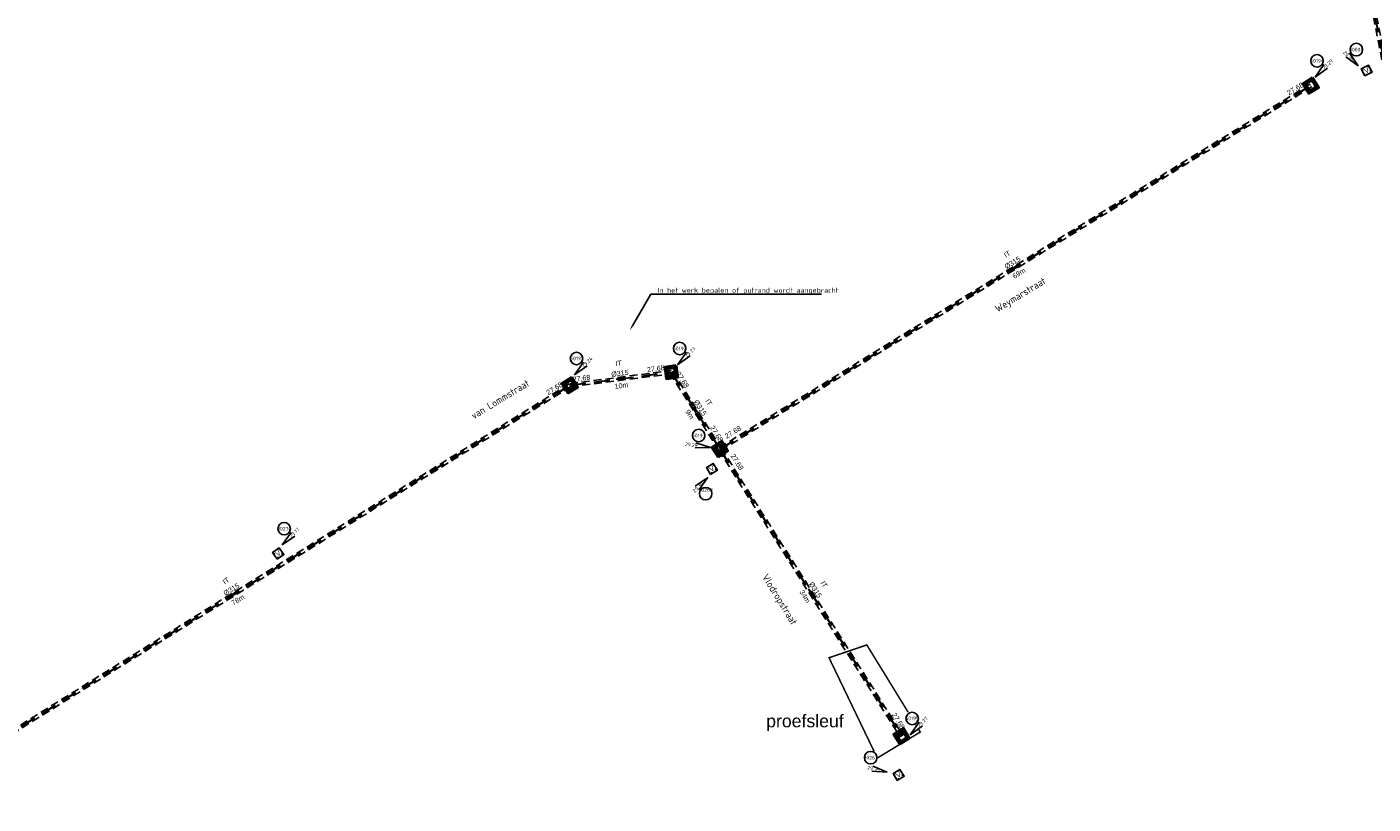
# Model space of a CAD drawing. Header units: metres. Extents: x 200112 to 202167, y 374508 to 376527.
# Tile 20 of 25: x 201299 to 201432, y 374912 to 374988. Entities that reach past the tile are written whole.
import ezdxf
from ezdxf import colors
from ezdxf.entities.mleader import LeaderData, LeaderLine
from ezdxf.enums import TextEntityAlignment as Align
from ezdxf.math import Vec2, Vec3

# ---------------------------------------------------------------- set-up
doc = ezdxf.new("R2010")
doc.units = ezdxf.units.M
doc.set_wipeout_variables(frame=1)
for name, pattern in [('HIDDEN4', [2.3813, 1.5875, -0.7938]), ('HIDDEN6', [1.1906999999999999, 0.7938, -0.3969]), ('HIDDENX2', [0.75, 0.5, -0.25])]:
    doc.linetypes.add(name, pattern=pattern)
for name, color, linetype, lineweight in [('025___BS_IT', 84, 'HIDDEN4', 30), ('B-WE-RI-VWA_PUTNUMMER-S', 20, 'Continuous', 25), ('B-WE-RI-VWA_RIOOLPUT_VALPUT-S', 253, 'Continuous', 25), ('conflictpunten', 210, 'Continuous', 18), ('N-WE-RI-ITR_PUTNUMMER-S', 84, 'Continuous', 25), ('N-WE-RI-ITR_RIOOLPUT-S', 84, 'Continuous', 25), ('N-WE-RI-PUT-G', 7, 'Continuous', 35), ('N-WE-RI-PUT-GD', 7, 'Continuous', 50), ('X-XX-AL-T25', 7, 'Continuous', 25), ('X-XX-AL-T35', 50, 'Continuous', 35)]:
    doc.layers.add(name, color=color, linetype=linetype, lineweight=lineweight)
for name, color, linetype in [('025___BS_STROOMRICHTING IT', 252, 'Continuous'), ('025___BS_TEKST_BOBIT', 84, 'Continuous'), ('025___BS_TEKST_DIAMETERIT', 84, 'Continuous'), ('025___BS_TEKST_LENGTE', 250, 'Continuous'), ('025___BS_VISUEEL RUIMTEBESLAG', 251, 'HIDDEN6'), ('Wipeout', 10, 'Continuous')]:
    doc.layers.add(name, color=color, linetype=linetype)
doc.layers.add('025___BS_TEKST_STRENGNUMMER', color=50, linetype='Continuous', plot=False)
doc.styles.add('NLCS-ISO', font='NLCS-ISO.ttf')
doc.styles.add('NLCS-ISO-M200-T25', font='NLCS-ISO.ttf', dxfattribs={"height": 0.5})
doc.styles.add('NLCS-ISO-M200-T35', font='NLCS-ISO.ttf', dxfattribs={"height": 0.7000000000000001})
doc.styles.get("Standard").update_dxf_attribs({"font": 'arial.ttf'})

# ---------------------------------------------------------------- blocks, each defined once
blk = doc.blocks.new('put800x800')
at = {"layer": 'N-WE-RI-PUT-GD'}
for points in [[(-0.5500000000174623, -0.5500000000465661), (0.5499999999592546, -0.5500000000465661), (0.5499999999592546, 0.5499999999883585), (-0.5500000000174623, 0.5499999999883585)], [(-0.4000000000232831, -0.4000000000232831), (0.3999999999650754, -0.4000000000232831), (0.3999999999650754, 0.3999999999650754), (-0.4000000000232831, 0.3999999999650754)]]:
    blk.add_lwpolyline(points, close=True, dxfattribs=at)
blk = doc.blocks.new('*U85')
at = {"flags": 128}
blk.add_lwpolyline([(2.257724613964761e-14, 1.783311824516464e-13), (6.534234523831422, -32.9413801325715)], dxfattribs=at)
at = {"layer": '025___BS_STROOMRICHTING IT'}
blk.add_lwpolyline([(3.181993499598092, -16.04155116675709), (3.474852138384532, -16.87550789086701), (3.229629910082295, -16.92415004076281)], close=True, dxfattribs=at)
at = {"layer": '025___BS_VISUEEL RUIMTEBESLAG', "flags": 128}
for points in [[(0.1544900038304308, 0.03064455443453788), (6.68872452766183, -32.91073557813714)], [(-0.1544900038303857, -0.03064455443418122), (6.379744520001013, -32.97202468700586)]]:
    blk.add_lwpolyline(points, dxfattribs=at)
at = {"layer": '025___BS_TEKST_BOBIT'}
blk.add_attdef('B1', (0.472519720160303, -0.5558088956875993), '', height=0.5, rotation=281.2195234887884, dxfattribs=at)
blk.add_attdef('B2', text='', height=0.5, rotation=281.2195234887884, dxfattribs=at).set_placement((6.62960098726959, -31.98776822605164), align=Align.RIGHT)
at = {"layer": '025___BS_TEKST_DIAMETERIT'}
blk.add_attdef('D', text='', height=0.5, rotation=281.2195234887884, dxfattribs=at).set_placement((3.406102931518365, -16.44312094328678), align=Align.BOTTOM_CENTER)
at = {"layer": '025___BS_TEKST_LENGTE'}
blk.add_attdef('LEN', text='', height=0.5, rotation=281.2195234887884, dxfattribs=at).set_placement((2.843973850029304, -16.55462456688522), align=Align.TOP_CENTER)
at = {"layer": '025___BS_TEKST_STRENGNUMMER'}
blk.add_attdef('STR', text='', height=0.5, rotation=281.2195234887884, dxfattribs=at).set_placement((4.537487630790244, -16.21762216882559), align=Align.CENTER)
blk = doc.blocks.new('*U110')
at = {"flags": 128}
blk.add_lwpolyline([(-1.722562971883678e-13, -5.137616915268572e-14), (56.15931843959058, 39.38511991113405)], dxfattribs=at)
at = {"layer": '025___BS_STROOMRICHTING IT'}
blk.add_lwpolyline([(27.72146592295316, 19.44135523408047), (28.36607973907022, 20.04610561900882), (28.50962529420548, 19.84142373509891)], close=True, dxfattribs=at)
at = {"layer": '025___BS_VISUEEL RUIMTEBESLAG', "flags": 128}
for points in [[(-0.09043369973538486, 0.128949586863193), (56.06888473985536, 39.51406949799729)], [(0.09043369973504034, -0.1289495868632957), (56.24975213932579, 39.2561703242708)]]:
    blk.add_lwpolyline(points, dxfattribs=at)
at = {"layer": '025___BS_TEKST_BOBIT'}
blk.add_attdef('B2', text='', height=0.5, rotation=35.04238269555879, dxfattribs=at).set_placement((55.50363485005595, 39.27872748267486), align=Align.RIGHT)
blk.add_attdef('B1', (0.6098257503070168, 1.053511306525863), '', height=0.5, rotation=35.04238269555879, dxfattribs=at)
at = {"layer": '025___BS_TEKST_DIAMETERIT'}
blk.add_attdef('D', text='', height=0.5, rotation=35.04238269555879, dxfattribs=at).set_placement((27.99830128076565, 19.8085683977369), align=Align.BOTTOM_CENTER)
at = {"layer": '025___BS_TEKST_LENGTE'}
blk.add_attdef('LEN', text='', height=0.5, rotation=35.04238269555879, dxfattribs=at).set_placement((28.32735436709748, 19.3393709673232), align=Align.TOP_CENTER)
at = {"layer": '025___BS_TEKST_STRENGNUMMER'}
blk.add_attdef('STR', text='', height=0.5, rotation=35.04238269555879, dxfattribs=at).set_placement((27.33503738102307, 20.75247625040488), align=Align.CENTER)
blk = doc.blocks.new('*U111')
at = {"flags": 128}
blk.add_lwpolyline([(-5.362689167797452e-14, 1.715689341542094e-13), (19.64293612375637, -27.24311590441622)], dxfattribs=at)
at = {"layer": '025___BS_STROOMRICHTING IT'}
blk.add_lwpolyline([(9.565595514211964, -13.26668404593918), (10.178733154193, -13.9033254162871), (9.975948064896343, -14.04953830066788)], close=True, dxfattribs=at)
at = {"layer": '025___BS_VISUEEL RUIMTEBESLAG', "flags": 128}
for points in [[(0.127754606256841, 0.09211411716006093), (19.77069073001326, -27.15100178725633)], [(-0.1277546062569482, -0.09211411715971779), (19.51518151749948, -27.33523002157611)]]:
    blk.add_lwpolyline(points, dxfattribs=at)
at = {"layer": '025___BS_TEKST_BOBIT'}
blk.add_attdef('B1', (1.061404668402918, -0.5959812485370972), '', height=0.5, rotation=305.7925025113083, dxfattribs=at)
blk.add_attdef('B2', text='', height=0.5, rotation=305.7925025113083, dxfattribs=at).set_placement((19.52796880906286, -26.58888136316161), align=Align.RIGHT)
at = {"layer": '025___BS_TEKST_DIAMETERIT'}
blk.add_attdef('D', text='', height=0.5, rotation=305.7925025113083, dxfattribs=at).set_placement((9.936401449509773, -13.53868823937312), align=Align.BOTTOM_CENTER)
at = {"layer": '025___BS_TEKST_LENGTE'}
blk.add_attdef('LEN', text='', height=0.5, rotation=305.7925025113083, dxfattribs=at).set_placement((9.471552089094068, -13.8738557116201), align=Align.TOP_CENTER)
at = {"layer": '025___BS_TEKST_STRENGNUMMER'}
blk.add_attdef('STR', text='', height=0.5, rotation=305.7925025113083, dxfattribs=at).set_placement((10.87154516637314, -12.86312383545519), align=Align.CENTER)
blk = doc.blocks.new('*U112')
at = {"flags": 128}
blk.add_lwpolyline([(-4.320291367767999e-14, 1.744856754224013e-13), (4.817422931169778, -7.608121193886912)], dxfattribs=at)
at = {"layer": '025___BS_STROOMRICHTING IT'}
blk.add_lwpolyline([(2.174662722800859, -3.434429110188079), (2.748369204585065, -4.106821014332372), (2.537151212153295, -4.240563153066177)], close=True, dxfattribs=at)
at = {"layer": '025___BS_VISUEEL RUIMTEBESLAG', "flags": 128}
for points in [[(0.1330673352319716, 0.08425754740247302), (4.950490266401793, -7.523863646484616)], [(-0.133067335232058, -0.08425754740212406), (4.684355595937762, -7.692378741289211)]]:
    blk.add_lwpolyline(points, dxfattribs=at)
at = {"layer": '025___BS_TEKST_BOBIT'}
blk.add_attdef('B1', (0.4306959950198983, -0.1392745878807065), '', height=0.4999999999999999, rotation=302.3417789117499, dxfattribs=at)
blk.add_attdef('B2', text='', height=0.4999999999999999, rotation=302.3417789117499, dxfattribs=at).set_placement((4.74204249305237, -6.94815293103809), align=Align.RIGHT)
at = {"layer": '025___BS_TEKST_DIAMETERIT'}
blk.add_attdef('D', text='', height=0.4999999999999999, rotation=302.3417789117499, dxfattribs=at).set_placement((2.528424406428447, -3.728258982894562), align=Align.BOTTOM_CENTER)
at = {"layer": '025___BS_TEKST_LENGTE'}
blk.add_attdef('LEN', text='', height=0.4999999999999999, rotation=302.3417789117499, dxfattribs=at).set_placement((2.044244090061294, -4.034839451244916), align=Align.TOP_CENTER)
at = {"layer": '025___BS_TEKST_STRENGNUMMER'}
blk.add_attdef('STR', text='', height=0.4999999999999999, rotation=302.3417789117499, dxfattribs=at).set_placement((3.50253492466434, -3.110205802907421), align=Align.CENTER)
blk = doc.blocks.new('*U113')
at = {"flags": 128}
blk.add_lwpolyline([(-1.76405811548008e-13, 3.453595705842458e-14), (10.01824773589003, 1.293664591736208)], dxfattribs=at)
at = {"layer": '025___BS_STROOMRICHTING IT'}
blk.add_lwpolyline([(4.575226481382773, 0.5908027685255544), (5.42701281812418, 0.826832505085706), (5.459029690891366, 0.5788911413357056)], close=True, dxfattribs=at)
at = {"layer": '025___BS_VISUEEL RUIMTEBESLAG', "flags": 128}
for points in [[(-0.02017062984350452, 0.1562030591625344), (9.998077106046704, 1.449867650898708)], [(0.02017062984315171, -0.1562030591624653), (10.03841836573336, 1.137461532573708)]]:
    blk.add_lwpolyline(points, dxfattribs=at)
at = {"layer": '025___BS_TEKST_BOBIT'}
blk.add_attdef('B2', text='', height=0.5, rotation=7.357934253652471, dxfattribs=at).set_placement((9.388196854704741, 1.504083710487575), align=Align.RIGHT)
blk.add_attdef('B1', (0.3081521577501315, 0.3315700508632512), '', height=0.5, rotation=7.357934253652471, dxfattribs=at)
at = {"layer": '025___BS_TEKST_DIAMETERIT'}
blk.add_attdef('D', text='', height=0.5, rotation=7.35793425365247, dxfattribs=at).set_placement((4.990977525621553, 0.7873591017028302), align=Align.BOTTOM_CENTER)
at = {"layer": '025___BS_TEKST_LENGTE'}
blk.add_attdef('LEN', text='', height=0.5, rotation=7.35793425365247, dxfattribs=at).set_placement((5.064370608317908, 0.2189968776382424), align=Align.TOP_CENTER)
at = {"layer": '025___BS_TEKST_STRENGNUMMER'}
blk.add_attdef('STR', text='', height=0.5, rotation=7.35793425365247, dxfattribs=at).set_placement((4.842185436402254, 1.931361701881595), align=Align.CENTER)
blk = doc.blocks.new('*U114')
at = {"flags": 128}
blk.add_lwpolyline([(-1.748459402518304e-13, -4.172097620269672e-14), (66.3927878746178, 41.25461945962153)], dxfattribs=at)
at = {"layer": '025___BS_STROOMRICHTING IT'}
blk.add_lwpolyline([(32.82479002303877, 20.39640546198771), (33.50202520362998, 20.96438654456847), (33.63397049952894, 20.75204145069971)], close=True, dxfattribs=at)
at = {"layer": '025___BS_VISUEEL RUIMTEBESLAG', "flags": 128}
for points in [[(-0.08312553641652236, 0.1337774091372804), (66.30966233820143, 41.38839686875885)], [(0.08312553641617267, -0.1337774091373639), (66.47591341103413, 41.1208420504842)]]:
    blk.add_lwpolyline(points, dxfattribs=at)
at = {"layer": '025___BS_TEKST_BOBIT'}
blk.add_attdef('B2', text='', height=0.4999999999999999, rotation=31.85566056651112, dxfattribs=at).set_placement((65.73220381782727, 41.18484107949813), align=Align.RIGHT)
blk.add_attdef('B1', (0.1429237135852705, 0.4294988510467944), '', height=0.4999999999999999, rotation=31.85566056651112, dxfattribs=at)
at = {"layer": '025___BS_TEKST_DIAMETERIT'}
blk.add_attdef('D', text='', height=0.4999999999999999, rotation=31.85566056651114, dxfattribs=at).set_placement((33.12161072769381, 20.7476614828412), align=Align.BOTTOM_CENTER)
at = {"layer": '025___BS_TEKST_LENGTE'}
blk.add_attdef('LEN', text='', height=0.4999999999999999, rotation=31.85566056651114, dxfattribs=at).set_placement((33.4240722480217, 20.26089748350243), align=Align.TOP_CENTER)
at = {"layer": '025___BS_TEKST_STRENGNUMMER'}
blk.add_attdef('STR', text='', height=0.4999999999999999, rotation=31.85566056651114, dxfattribs=at).set_placement((32.51184440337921, 21.72698066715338), align=Align.CENTER)
blk = doc.blocks.new('SRI-PUT_INSPECTIE-SO')
at = {"lineweight": -3, "flags": 128}
blk.add_lwpolyline([(-1.999999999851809, -2.000000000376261), (2.000000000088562, -2.000000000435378), (2.000000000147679, 1.999999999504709), (-2.00000000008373, 1.999999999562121)], close=True, dxfattribs=at)
at = {"lineweight": -3, "ltscale": 1.5}
blk.add_circle((0, -7.105427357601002e-14), 1.999999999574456, dxfattribs=at)
at = {"ltscale": 0.1, "style": 'NLCS-ISO'}
blk.add_text('I', height=2.5, dxfattribs=at).set_placement((-0.002795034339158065, -0.007140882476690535), align=Align.MIDDLE_CENTER)
blk = doc.blocks.new('*U180')
blk.add_wipeout([(1.4142135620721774, 1.4142135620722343), (5.833630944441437, 7.601397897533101), (11.013869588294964, 12.832515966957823), (12.784282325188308, 11.036641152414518), (7.601397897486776, 5.833630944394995)]).dxf.layer = 'Wipeout'
blk.add_wipeout([(-0.6845576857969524, 6.354630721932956), (5.497442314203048, 6.354630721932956), (5.497442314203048, 12.536630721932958), (-0.6845576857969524, 12.536630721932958)]).dxf.layer = 'Wipeout'
for q in [(5.833630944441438, 7.601397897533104), (7.601397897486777, 5.833630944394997)]:
    blk.add_line((1.414213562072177, 1.414213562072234), q)
blk.add_circle((2.406442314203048, 9.445630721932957), 3.090853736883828)
at = {"ltscale": 0.1, "style": 'NLCS-ISO'}
blk.add_attdef('PUTNR', text='', height=1.8, dxfattribs=at).set_placement((2.406442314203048, 9.445630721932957), align=Align.MIDDLE_CENTER)
blk.add_attdef('PUTHGT', text='', height=1.8, rotation=44.99999999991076, dxfattribs=at).set_placement((5.388131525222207, 5.427652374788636), align=Align.MIDDLE_LEFT)
blk = doc.blocks.new('*U176')
blk.add_wipeout([(-1.983423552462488, 0.25696499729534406), (-9.260658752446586, 2.4602234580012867), (-16.556959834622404, 3.4417830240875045), (-16.86310489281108, 0.9386244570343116), (-9.581864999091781, -0.01905598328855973)]).dxf.layer = 'Wipeout'
blk.add_wipeout([(-4.694316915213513, 2.994414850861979), (-10.876316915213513, 2.994414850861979), (-10.876316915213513, 9.176414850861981), (-4.694316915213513, 9.176414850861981)]).dxf.layer = 'Wipeout'
for q in [(-9.581864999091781, -0.01905598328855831), (-9.260658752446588, 2.460223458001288)]:
    blk.add_line((-1.983423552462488, 0.2569649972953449), q)
blk.add_circle((-7.785316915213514, 6.08541485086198), 3.090853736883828)
at = {"ltscale": 0.1, "style": 'NLCS-ISO'}
blk.add_attdef('PUTNR', text='', height=1.8, dxfattribs=at).set_placement((-7.785316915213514, 6.08541485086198), align=Align.MIDDLE_CENTER)
blk.add_attdef('PUTHGT', text='', height=1.8, rotation=352.6180894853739, dxfattribs=at).set_placement((-11.86513088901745, 1.565381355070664), align=Align.MIDDLE_LEFT)
blk = doc.blocks.new('SRI-PUT_VALPUT-SO')
at = {"lineweight": -3, "flags": 128}
blk.add_lwpolyline([(-1.999999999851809, -2.00000000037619), (2.000000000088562, -2.000000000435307), (2.000000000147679, 1.99999999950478), (-2.00000000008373, 1.999999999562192)], close=True, dxfattribs=at)
at = {"linetype": 'HIDDENX2', "lineweight": -3, "ltscale": 0.25}
blk.add_circle((0, 0), 1.999999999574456, dxfattribs=at)
at = {"ltscale": 0.1, "style": 'NLCS-ISO'}
blk.add_text('V', height=2.5, dxfattribs=at).set_placement((-0.002795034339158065, -0.007140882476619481), align=Align.MIDDLE_CENTER)
blk = doc.blocks.new('*U170')
blk.add_wipeout([(-1.4142135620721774, 1.4142135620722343), (-5.833630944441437, 7.601397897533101), (-11.013869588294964, 12.832515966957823), (-12.784282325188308, 11.036641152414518), (-7.601397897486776, 5.833630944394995)]).dxf.layer = 'Wipeout'
blk.add_wipeout([(0.6845576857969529, 6.354630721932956), (-5.497442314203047, 6.354630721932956), (-5.497442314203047, 12.536630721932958), (0.6845576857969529, 12.536630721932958)]).dxf.layer = 'Wipeout'
for q in [(-5.833630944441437, 7.601397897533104), (-7.601397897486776, 5.833630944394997)]:
    blk.add_line((-1.414213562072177, 1.414213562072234), q)
blk.add_circle((-2.406442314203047, 9.445630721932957), 3.090853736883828)
at = {"ltscale": 0.1, "style": 'NLCS-ISO'}
blk.add_attdef('PUTHGT', text='', height=1.8, rotation=315.0000000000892, dxfattribs=at).set_placement((-8.442832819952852, 8.482353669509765), align=Align.MIDDLE_LEFT)
blk.add_attdef('PUTNR', text='', height=1.8, dxfattribs=at).set_placement((-2.406442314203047, 9.445630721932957), align=Align.MIDDLE_CENTER)
blk = doc.blocks.new('*U167')
blk.add_wipeout([(-1.4142135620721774, -1.4142135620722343), (-5.833630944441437, -7.601397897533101), (-11.013869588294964, -12.832515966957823), (-12.784282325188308, -11.036641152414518), (-7.601397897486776, -5.833630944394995)]).dxf.layer = 'Wipeout'
blk.add_wipeout([(0.6845576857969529, -6.354630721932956), (-5.497442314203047, -6.354630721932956), (-5.497442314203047, -12.536630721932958), (0.6845576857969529, -12.536630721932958)]).dxf.layer = 'Wipeout'
for q in [(-7.601397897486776, -5.833630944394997), (-5.833630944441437, -7.601397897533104)]:
    blk.add_line((-1.414213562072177, -1.414213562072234), q)
blk.add_circle((-2.406442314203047, -9.445630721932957), 3.090853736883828)
at = {"ltscale": 0.1, "style": 'NLCS-ISO'}
blk.add_attdef('PUTHGT', text='', height=1.8, rotation=44.99999999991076, dxfattribs=at).set_placement((-8.442832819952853, -8.482353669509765), align=Align.MIDDLE_LEFT)
blk.add_attdef('PUTNR', text='', height=1.8, dxfattribs=at).set_placement((-2.406442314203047, -7.645630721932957), align=Align.MIDDLE_CENTER)
blk = doc.blocks.new('*U197')
blk.add_wipeout([(-1.946498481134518, 0.45950371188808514), (-8.958677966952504, 3.399204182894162), (-16.115415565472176, 5.125638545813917), (-16.677268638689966, 2.6672145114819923), (-9.533057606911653, 0.9660810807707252)]).dxf.layer = 'Wipeout'
blk.add_line((-1.946498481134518, 0.4595037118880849), (-9.533057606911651, 0.9660810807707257))
blk.add_wipeout([(-6.961820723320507, 4.546284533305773), (-13.143820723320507, 4.546284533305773), (-13.143820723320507, 10.728284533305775), (-6.961820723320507, 10.728284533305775)]).dxf.layer = 'Wipeout'
blk.add_line((-1.946498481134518, 0.4595037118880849), (-8.958677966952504, 3.399204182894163))
blk.add_circle((-10.05282072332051, 7.637284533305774), 3.090853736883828)
at = {"ltscale": 0.1, "style": 'NLCS-ISO'}
blk.add_attdef('PUTNR', text='', height=1.8, dxfattribs=at).set_placement((-10.05282072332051, 7.637284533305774), align=Align.MIDDLE_CENTER)
blk.add_attdef('PUTHGT', text='', height=1.8, rotation=346.7175370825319, dxfattribs=at).set_placement((-11.64134282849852, 2.776848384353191), align=Align.MIDDLE_LEFT)

msp = doc.modelspace()

# ---------------------------------------------------------------- linework, layer by layer
at = {"layer": 'conflictpunten', "ltscale": 0.2, "const_width": 0.15, "elevation": 29.13872781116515}
msp.add_lwpolyline([(201383.0938460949, 374916.1216051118), (201387.3478317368, 374918.6932532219), (201382.0578424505, 374927.3003326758), (201378.3236851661, 374926.0314287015)], close=True, dxfattribs=at)

# ---------------------------------------------------------------- block references
at = {"layer": '025___BS_IT'}
for name, p, values in [('*U85', (201426.74888064, 375017.4602343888), {'STR': 'IT', 'B1': '27.72', 'B2': '27.72', 'D': '%%C315', 'LEN': '34m'}), ('*U113', (201352.699824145, 374952.9612195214), {'STR': 'IT', 'B1': '27.68', 'B2': '27.68', 'D': '%%C315', 'LEN': '10m'}), ('*U114', (201286.3070362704, 374911.7066000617), {'STR': 'IT', 'B1': '27.68', 'B2': '27.68', 'D': '%%C315', 'LEN': '78m'}), ('*U112', (201362.7180718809, 374954.2548841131), {'STR': 'IT', 'B1': '27.68', 'B2': '27.68', 'D': '%%C315', 'LEN': '9m'})]:
    msp.add_blockref(name, p, dxfattribs=at).add_auto_attribs(values)
at = {"layer": '025___BS_IT', "rotation": 356.5492764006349}
for name, values in [('*U110', {'STR': 'IT', 'B1': '27.68', 'B2': '27.68', 'D': '%%C315', 'LEN': '69m'}), ('*U111', {'STR': 'IT', 'B1': '27.68', 'B2': '27.68', 'D': '%%C315', 'LEN': '34m'})]:
    msp.add_blockref(name, (201367.5352559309, 374946.6471401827), dxfattribs=at).add_auto_attribs(values)
at = {"layer": 'B-WE-RI-VWA_RIOOLPUT_VALPUT-S', "xscale": 0.2, "yscale": 0.2, "zscale": 0.2}
for p, rotation in [((201431.4797062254, 374984.0721847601, 29.30431969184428), 26.92102338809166), ((201366.7399924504, 374944.6956779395, 29.30431969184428), 31.48422615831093), ((201323.8531492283, 374936.3377231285, 29.13954562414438), 34.06802947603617), ((201385.2042119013, 374914.4515541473, 29.35543728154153), 31.48422615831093)]:
    msp.add_blockref('SRI-PUT_VALPUT-SO', p, dxfattribs=dict(at, rotation=rotation))
at = {"layer": 'N-WE-RI-ITR_RIOOLPUT-S', "xscale": 0.2, "yscale": 0.2, "zscale": 0.2}
for p, rotation in [((201425.9633475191, 374982.5806180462), 211.4037012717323), ((201362.7180718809, 374954.2548841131), 7.357934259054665), ((201352.699824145, 374952.9612195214), 32.09503495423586), ((201367.5354948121, 374946.6467629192), 31.65561476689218), ((201385.502812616, 374918.2711078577), 122.3417789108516)]:
    msp.add_blockref('SRI-PUT_INSPECTIE-SO', p, dxfattribs=dict(at, rotation=rotation))
at = {"layer": 'N-WE-RI-PUT-G'}
for p, rotation in [((201425.9633475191, 374982.5806180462), 211.403701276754), ((201362.7180718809, 374954.2548841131), 187.3579342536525), ((201352.699824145, 374952.9612195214), 212.0950349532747), ((201367.5354948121, 374946.6467629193), 31.72140582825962), ((201385.502812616, 374918.2711078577), 122.341778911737)]:
    msp.add_blockref('put800x800', p, dxfattribs=dict(at, rotation=rotation))

# ---------------------------------------------------------------- texts
at = {"layer": 'conflictpunten', "insert": (201372.1058721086, 374920.4080177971, 29.13872781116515), "char_height": 1.25, "attachment_point": 1}
msp.add_mtext_dynamic_manual_height_columns('proefsleuf', width=30.78781198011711, gutter_width=12.5, heights=[0], dxfattribs=at)

# ---------------------------------------------------------------- next in the draw order: block references
at = {"layer": 'B-WE-RI-VWA_PUTNUMMER-S', "xscale": 0.2, "yscale": 0.2, "zscale": 0.2}
for name, p, values in [('*U167', (201366.6077843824, 374944.1456588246, 29.30431969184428), {'PUTNR': '30268', 'PUTHGT': '29.30'}), ('*U180', (201323.9604277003, 374936.8931430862, 29.13954562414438), {'PUTNR': '30270', 'PUTHGT': '29.17'}), ('*U197', (201384.4479356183, 374914.633340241, 29.35543728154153), {'PUTNR': '30267', 'PUTHGT': '29.35'})]:
    msp.add_blockref(name, p, dxfattribs=at).add_auto_attribs(values)
at = {"layer": 'N-WE-RI-ITR_PUTNUMMER-S', "xscale": 0.2, "yscale": 0.2, "zscale": 0.2}
for p, values in [((201426.1021745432, 374983.1312703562), {'PUTNR': '50194', 'PUTHGT': '29.29'}), ((201352.8735376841, 374953.7193907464), {'PUTNR': '50191', 'PUTHGT': '29.24'}), ((201386.0601725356, 374918.1458439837), {'PUTNR': '50195', 'PUTHGT': '29.27'})]:
    msp.add_blockref('*U180', p, dxfattribs=at).add_auto_attribs(values)
at = {"layer": 'N-WE-RI-ITR_PUTNUMMER-S'}
ref = msp.add_blockref('*U176', (201366.990356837, 374946.7753905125), dxfattribs=dict(at, xscale=0.2, yscale=0.2, zscale=0.2))
ref.add_attrib('PUTNR', '50193', dxfattribs={"layer": '0', "ltscale": 0.1, "height": 0.36, "style": 'NLCS-ISO'}).set_placement((201365.433293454, 374947.9924734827), align=Align.MIDDLE_CENTER)
ref.add_attrib('PUTHGT', '29.29', dxfattribs={"layer": '0', "ltscale": 0.1, "height": 0.36, "rotation": 352.6180894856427, "style": 'NLCS-ISO'}).set_placement((201364.0818062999, 374947.1578473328), align=Align.MIDDLE_LEFT)

# ---------------------------------------------------------------- next in the draw order: leaders
at = {"layer": 'X-XX-AL-T25'}
ml = msp.add_multileader_mtext('Standard', dxfattribs=at)
ml.set_content('In het werk bepalen of putrand wordt aangebracht', color=256, style='NLCS-ISO-M200-T25')
ml.set_leader_properties(color=256, linetype='ByLayer', lineweight=-1)
ml.build(insert=Vec2(0, 0))
ml.multileader.update_dxf_attribs({"text_left_attachment_type": 5, "text_right_attachment_type": 5, "dogleg_length": 0.5, "arrow_head_size": 0.5})
ctx = ml.context
ctx.base_point, ctx.char_height, ctx.arrow_head_size, ctx.landing_gap_size, ctx.plane_origin = Vec3(201361.1850586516, 374961.9527159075), 0.5, 0.5, 0.18, Vec3(201358.6264394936, 374958.3870829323)
ctx.left_attachment, ctx.right_attachment = 5, 5
notes = []
notes.append((ctx, [(0, (1, 1, 0), (201360.6850586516, 374961.9527159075), (1, 0), 0.5, [(0, [(201358.6264394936, 374958.3870829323)], 0, [])])]))
ctx.mtext.insert, ctx.mtext.flow_direction = Vec3(201361.3650586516, 374962.6027159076), 5
ctx.mtext.has_bg_fill, ctx.mtext.bg_color, ctx.mtext.bg_scale_factor, ctx.mtext.bg_transparency, ctx.mtext.use_window_bg_color = 1, -1027028792, 1.5, 0, 1
for ctx, leaders in notes:
    for number, flags, end, landing, length, lines in leaders:
        leader = LeaderData()
        leader.index, (leader.has_last_leader_line, leader.has_dogleg_vector, leader.attachment_direction) = number, flags
        leader.last_leader_point, leader.dogleg_vector, leader.dogleg_length = Vec3(end), Vec3(landing), length
        for number, points, colour, breaks in lines:
            line = LeaderLine()
            line.index, line.vertices, line.color, line.breaks = number, Vec3.list(points), colors.encode_raw_color(colour), breaks
            leader.lines.append(line)
        ctx.leaders.append(leader)

# ---------------------------------------------------------------- next in the draw order: wipeouts: each hides what was drawn before it
for points in [[(201395.08914180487, 374959.6685011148), (201400.5320445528, 374962.9778378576), (201399.8047177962, 374964.1740802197), (201394.3618150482, 374960.8647434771)], [(201343.17747527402, 374949.2849127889), (201349.33812343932, 374953.0306455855), (201348.71962019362, 374954.0479047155), (201342.5589720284, 374950.30217191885)], [(201371.1881655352, 374933.94223606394), (201374.5183839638, 374928.51208457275), (201375.71182385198, 374929.24400071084), (201372.38160542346, 374934.6741522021)]]:
    msp.add_wipeout(points).dxf.layer = 'X-XX-AL-T35'

# ---------------------------------------------------------------- next in the draw order: block references
at = {"layer": 'B-WE-RI-VWA_PUTNUMMER-S', "xscale": 0.2, "yscale": 0.2, "zscale": 0.2}
msp.add_blockref('*U170', (201430.9419488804, 374984.2477325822, 29.30431969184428), dxfattribs=at).add_auto_attribs({'PUTNR': '30004', 'PUTHGT': '29.35'})
at = {"layer": 'N-WE-RI-ITR_PUTNUMMER-S', "xscale": 0.2, "yscale": 0.2, "zscale": 0.2}
msp.add_blockref('*U180', (201363.0689747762, 374954.7015147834), dxfattribs=at).add_auto_attribs({'PUTNR': '50192', 'PUTHGT': '29.23'})

# ---------------------------------------------------------------- next in the draw order: texts
at = {"layer": 'X-XX-AL-T35', "style": 'NLCS-ISO-M200-T35'}
for s, height, rotation, p in [('Weymarstraat', 0.7000000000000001, 31.30000000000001, (201395.0022909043, 374960.1481957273)), ('van Lommstraat', 0.7000000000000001, 31.30000000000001, (201343.1994478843, 374949.585624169)), ('Vlodropstraat', 0.7, 301.5200726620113, (201371.6675230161, 374934.0309288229))]:
    msp.add_text(s, height=height, rotation=rotation, dxfattribs=at).set_placement(p)

doc.saveas('drawing.dxf')
